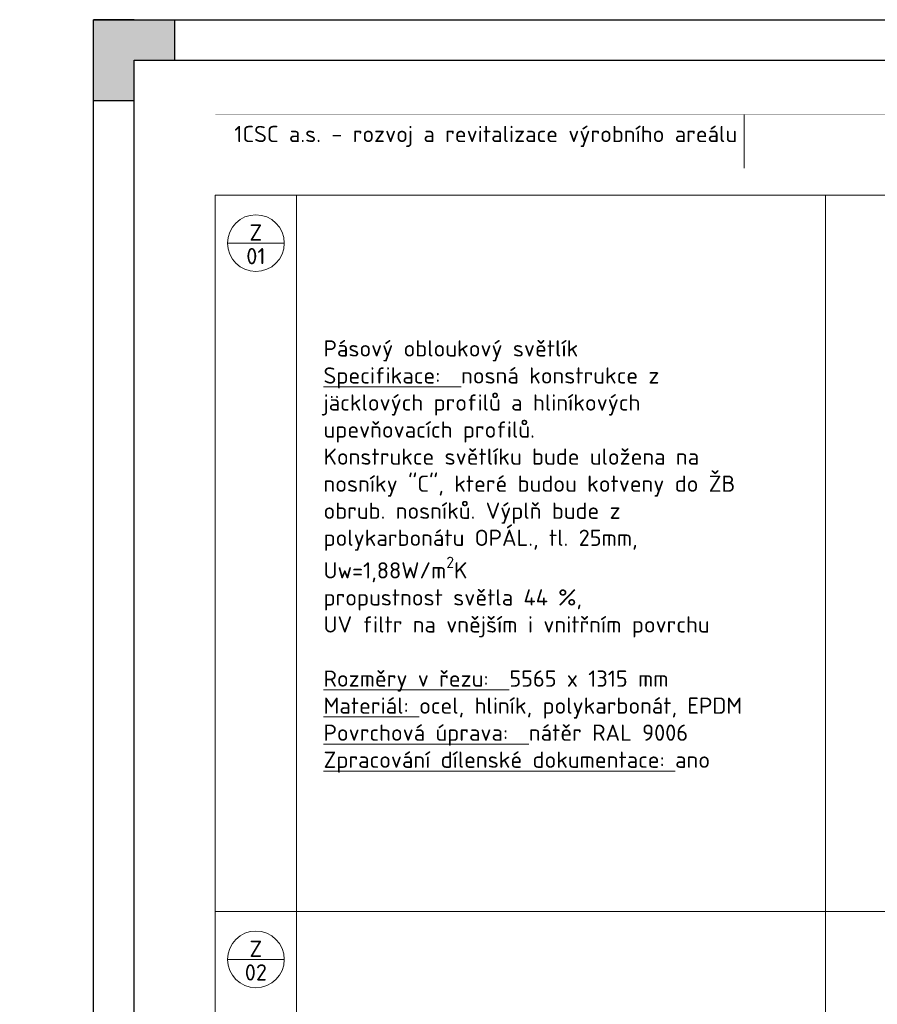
# Model space of a CAD drawing. Header units: millimetres. Extents: x 0 to 157548, y -2873 to 29700.
# Tile 3 of 9: x 41089 to 51659, y 17565 to 29700. Entities that reach past the tile are written whole.
import ezdxf
from ezdxf.enums import TextEntityAlignment as Align

# ---------------------------------------------------------------- set-up
doc = ezdxf.new("R2010")
doc.units = ezdxf.units.MM
doc.header["$LTSCALE"] = 200
doc.layers.get('Defpoints').update_dxf_attribs({"color": 140})
for name, color, linetype, lineweight in [('A99_N_leg-ram', 7, 'Continuous', 9), ('A99_N_leg-text', 7, 'Continuous', 9), ('A99_N_txt-popis-100', 240, 'Continuous', 9), ('A99_N_znaceni', 160, 'Continuous', 9), ('A99_S_txt-popis-100', 240, 'Continuous', 9)]:
    doc.layers.add(name, color=color, linetype=linetype, lineweight=lineweight)
doc.styles.add('A99_kota', font='isocpeur.ttf')
doc.styles.add('A99_popis', font='isocpeur.ttf')
doc.styles.add('ad_popis 100', font='isocpeur.ttf', dxfattribs={"height": 200})

# ---------------------------------------------------------------- blocks, each defined once
blk = doc.blocks.new('*U6')
h = blk.add_hatch(color=0)
h.dxf.hatch_style = 1
h.paths.add_polyline_path([(-210, 287), (-205, 287), (-205, 292), (-200, 292), (-200, 297), (-210, 297)])
at = {"color": 0}
for p, q in [((-210, 292), (-210, 297)), ((-205, 297), (-210, 297)), ((-210, 0), (-210, 297)), ((-210, 297), (0, 297)), ((-200, 292), (-200, 297)), ((-205, 5), (-205, 292)), ((-205, 292), (-5, 292)), ((-205, 287), (-210, 287))]:
    blk.add_line(p, q, dxfattribs=at)
blk = doc.blocks.new('*U7')
at = {"color": 0, "linetype": 'ByBlock'}
blk.add_line((-3.5, 0), (3.5, 0), dxfattribs=at)
blk.add_circle((0, 0), 3.5, dxfattribs=at)
at = {"color": 0, "linetype": 'ByBlock', "style": 'A99_popis'}
for tag, p in [('KATEGORIE', (0, 1.31)), ('PRVEK', (0, -1.6))]:
    blk.add_attdef(tag, text='', height=2, dxfattribs=at).set_placement(p, align=Align.MIDDLE_CENTER)

msp = doc.modelspace()

# ---------------------------------------------------------------- linework, layer by layer
at = {"layer": 'A99_N_leg-ram'}
for p, q in [((50019.6, 27868.2), (50019.6, 28531.8)), ((43500, 18709.1), (61500, 18709.1))]:
    msp.add_line(p, q, dxfattribs=at)
at = {"layer": 'A99_N_leg-ram', "const_width": 2}
msp.add_lwpolyline([(43500, 28531.8), (61500, 28531.8), (61500, 27868.2), (43500, 27868.2)], close=True, dxfattribs=at)
at = {"layer": 'A99_N_leg-ram'}
msp.add_lwpolyline([(43500, 27536.4), (61500, 27536.4), (61500, 836.4), (43500, 836.4)], close=True, dxfattribs=at)
for points in [[(44500, 27536.4), (44500, 836.4)], [(51019.6, 27536.4), (51019.6, 836.4)]]:
    msp.add_lwpolyline(points, dxfattribs=at)

# ---------------------------------------------------------------- block references
at = {"layer": 'A99_N_znaceni', "xscale": 100, "yscale": 100, "zscale": 100}
for p, values in [((44000, 26945.9), {'KATEGORIE': 'Z', 'PRVEK': '01'}), ((44000, 18118.6), {'KATEGORIE': 'Z', 'PRVEK': '02'})]:
    msp.add_blockref('*U7', p, dxfattribs=at).add_auto_attribs(values)
at = {"layer": 'Defpoints', "ltscale": 0.1, "xscale": 100, "yscale": 100, "zscale": 100}
msp.add_blockref('*U6', (63000, 0), dxfattribs=at)

# ---------------------------------------------------------------- texts
at = {"layer": 'A99_N_leg-text', "insert": (1868.2, 25059.3), "char_height": 200, "width": 17242.522, "attachment_point": 1, "style": 'ad_popis 100'}
msp.add_mtext('\\pi-600,l600,t600;{\\fSymbol|b0|i0|c2|p18;·^I}PŘED VÝROBOU ZAMĚŘIT PROSTOR, DO KTERÉHO JE DANÝ VÝROBEK INSTALOVÁN A OVĚŘIT ROZMĚRY VÝROBKU\\P{\\fSymbol|b0|i0|c2|p18;·^I}PŘI REALIZACI A NÁVRHU JE NUTNÉ DODRŽET PLATNOU LEGISLATIVU - ZÁKONY, NAŘÍZENÍ VLÁDY, VYHLÁŠKY, NORMY A DÁLE ROZHODNUTÍ A ZÁVAZNÁ STANOVISKA DOTČENÝCH ORGÁNŮ. KONSTRUKCE, NA KTERÉ SE NEVZTAHUJÍ ZÁVAZNÁ USTANOVENÍ ČSN, BUDOU PROVEDENY DLE NEZÁVAZNÝCH POŽADAVKŮ PLATNÝCH ČSN NEBO DODAVATEL JINÝM ZPŮSOBEM PROKAZATELNĚ DOLOŽÍ JEJICH FUNKČNOST.\\P{\\fSymbol|b0|i0|c2|p18;·^I}PŘED VÝROBOU JE NUTNÉ PŘEDLOŽIT V DOSTATEČNÉM PŘEDSTIHU DÍLENSKOU DOKUMENTACI K ODSOUHLASENÍ INVESTOROVI A  AUTORSKÉMU DOZORU. KONSTRUKČNÍ SCHÉMATA ANI OSTATNÍ VÝKRESY DÍLENSKOU (VÝROBNÍ) DOKUMENTACI NENAHRAZUJÍ. VÝROBKY NEMOHOU BÝT REALIZOVÁNY DO DOBY ODSOUHLASENÍ DÍLENSKÉ DOKUMENTACE.\\P{\\fSymbol|b0|i0|c2|p18;·^I}DODAVATEL GARANTUJE VEŠKERÉ VLASTNOSTI PRVKŮ\\P{\\fSymbol|b0|i0|c2|p18;·^I}KOTVENÍ PRVKŮ, KOTEVNÍ MATERIÁLY A TECHNOLOGIE PROVÁDĚNÍ BUDOU GARANTOVÁNY DODAVATELEM. ATYPICKÉ POSTUPY BUDOU KONZULTOVÁNY S AUTORSKÝM DOZOREM.\\P{\\fSymbol|b0|i0|c2|p18;·^I}V RÁMCI DÍLENSKÉ DOKUMENTACE ŘEŠIT ZPŮSOB DILATACÍ\\P{\\fSymbol|b0|i0|c2|p18;·^I}VÁHOVÉ ÚDAJE JEDNOTLIVÝCH VÝROBKŮ JSOU ORIENTAČNÍ\\P{\\fSymbol|b0|i0|c2|p18;·^I}U VŠECH PRVKŮ JE SOUČASTÍ DODÁVKY VEŠKERÉ KOTEVNÍ MATERIÁL, KOTEVNÍ MATERIÁL JE VE STEJNÉM MATERIÁLU JAKO ZBYTEK OKOLNÍ KONSTRUKCE (např. NEREZ=NEREZ)\\P{\\fSymbol|b0|i0|c2|p18;·^I}NA PŘÁNÍ ARCHITEKTA NEBO AUTORSKÉHO DOZORU MOHOU BÝT NĚKTERÉ POHLEDOVÉ PRVKY VZORKOVÁNY\\P{\\fSymbol|b0|i0|c2|p18;·^I}NEREZ VE STANDARDU DIN 1.4301, AISI 304, ČSN 17240, KARTÁČOVANÝ POVRCH \\P{\\fSymbol|b0|i0|c2|p18;·^I}OCEL VE STANDARDU S235 V JAKOSTNÍM STUPNI J0 = OCEL 11378{\\fArial|b0|i0|c238|p34; \\fCalibri|b0|i0|c238|p34;\\H0.91667x;\\P\\fSymbol|b0|i0|c2|p18;\\H1.09091x;·^I}VEŠKERÉ SVÁRY MUSÍ BÝT ZAČIŠTĚNÉ A NESMÍ VYTVÁŘET OSTRÉ HRANY\\P{\\fSymbol|b0|i0|c2|p18;·^I}V PŘÍPADĚ ŽÁROVÉHO ZINKOVÁNÍ KONSTRUKCE BUDE NANESEN POVLAK V TLOUŠŤCE MIN. 100 {\\fArial|b0|i0|c0|p34;\\H1.08333x;μ\\fMS Shell Dlg 2|b0|i0|c238|p0;\\H0.65385x;M. }U TĚCHTO KONSTRUKCÍ JE ZAKÁZÁNO DODATEČNĚ PROVÁDĚT JAKÉKOLIV ÚPRAVY POŠKOZUJÍCÍ ZINKOVOU VRSTVU.\\P{\\fSymbol|b0|i0|c2|p18;·^I}V PŘÍPADĚ JAKÝKOLIV ZMĚN NEBO ÚPRAV NA VÝROBCÍCH MUSÍ BÝT UPOZORNĚN AUTORSKÝ A TECHNICKÝ DOZOR', dxfattribs=at)
at = {"layer": 'A99_N_txt-popis-100', "color": 7, "insert": (49931.7, 28391.4), "char_height": 200, "attachment_point": 3, "style": 'A99_kota'}
msp.add_mtext_dynamic_manual_height_columns('1CSC a.s. - rozvoj a revitalizace výrobního areálu', width=6907.828, gutter_width=1, heights=[0], dxfattribs=at)
at = {"layer": 'A99_S_txt-popis-100', "color": 7, "insert": (44833.8, 25748.6), "char_height": 200, "attachment_point": 1, "style": 'A99_kota'}
msp.add_mtext_dynamic_manual_height_columns('\\A1;\\pt2600;{\\fISOCPEUR|b1|i0|c238|p34;Pásový obloukový světlík}\\P{\\LSpecifikace:}  nosná konstrukce z \\Pjäcklových profilů a hliníkových upevňovacích profilů.\\PKonstrukce světlíku bude uložena na nosníky "C", které budou kotveny do ŽB obrub. nosníků. Výplň bude z polykarbonátu OPÁL., tl. 25mm, Uw=1,88W/m{\\H0.7x;\\S2^ ;\\H1.42857x;K}\\Ppropustnost světla 44 %, \\PUV filtr na vnějším i vnitřním povrchu\\P\\P{\\LRozměry v řezu:}  5565 x 1315 mm\\P{\\LMateriál:} ocel, hliník, polykarbonát, EPDM\\P{\\LPovrchová úprava:}  nátěr RAL 9006\\P{\\LZpracování dílenské dokumentace:} ano', width=5457.965, gutter_width=1250, heights=[0], dxfattribs=at)

doc.saveas('drawing.dxf')
